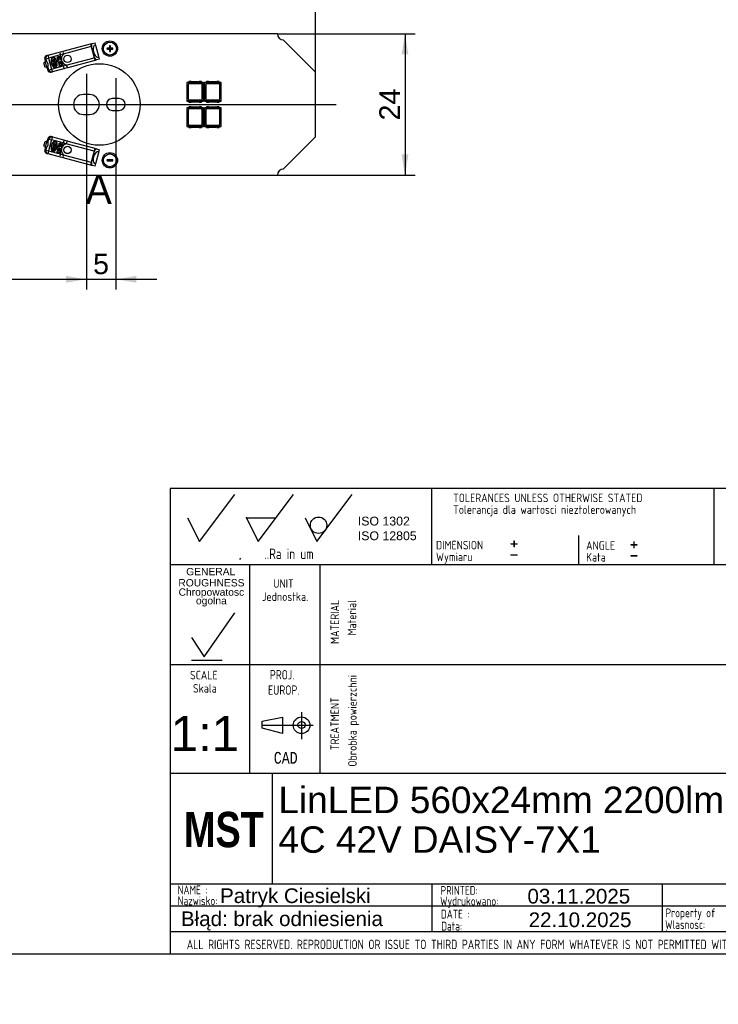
# Model space of a CAD drawing. Header units: millimetres. Extents: x 7 to 819, y 6 to 587.
# Tile 14 of 17: x 612 to 730, y 6 to 174. Entities that reach past the tile are written whole.
import ezdxf
from ezdxf.entities.mleader import LeaderData, LeaderLine
from ezdxf.enums import TextEntityAlignment as Align
from ezdxf.lldxf.tags import DXFTag
from ezdxf.math import Vec2, Vec3

# ---------------------------------------------------------------- set-up
doc = ezdxf.new("R2010")
doc.units = ezdxf.units.MM
for name, color, linetype in [('10', 7, 'Continuous'), ('Default', 7, 'Continuous'), ('LINLED_560X24MM_', 7, 'Continuous')]:
    doc.layers.add(name, color=color, linetype=linetype)
doc.styles.add('SEACAD_Arial', font='arial.ttf')
doc.styles.add('SEACAD_Lucida_Console', font='lucon.TTF', dxfattribs={"width": 0.8})
doc.styles.add('SEACAD_Solid_Edge_ANSI', font='seans.ttf')
tags = doc.linetypes.add('CENTER2', pattern=[28.575, 19.05, -3.175, 3.175, -3.175]).pattern_tags.tags
tags[10:11] = [DXFTag(74, 4), DXFTag(75, 0), DXFTag(340, '0'), DXFTag(46, 0.0), DXFTag(50, 0.0), DXFTag(44, 0.0), DXFTag(45, 0.0)]
tags[8:9] = [DXFTag(74, 4), DXFTag(75, 0), DXFTag(340, '0'), DXFTag(46, 0.0), DXFTag(50, 0.0), DXFTag(44, 0.0), DXFTag(45, 0.0)]
tags[6:7] = [DXFTag(74, 4), DXFTag(75, 0), DXFTag(340, '0'), DXFTag(46, 0.0), DXFTag(50, 0.0), DXFTag(44, 0.0), DXFTag(45, 0.0)]
tags[4:5] = [DXFTag(74, 4), DXFTag(75, 0), DXFTag(340, '0'), DXFTag(46, 0.0), DXFTag(50, 0.0), DXFTag(44, 0.0), DXFTag(45, 0.0)]
doc.dimstyles.new('ISO', dxfattribs={"dimtxt": 3.5, "dimasz": 3.5, "dimexe": 1.75, "dimexo": 0, "dimgap": 0.875, "dimtad": 1, "dimtxsty": 'SEACAD_Arial', "dimblk1": '_SE_FILLED', "dimblk2": '_SE_FILLED', "dimsah": 1, "dimcen": 1.75, "dimadec": 0, "dimazin": 0, "dimtfac": 0.5, "dimtdec": 3, "dimtmove": 0, "dimatfit": 3, "dimfxl": 1, "dimarcsym": 0})

# ---------------------------------------------------------------- blocks, each defined once
blk = doc.blocks.new('SEANNOT_GROUP2')
at = {"layer": 'Default', "color": 7, "linetype": 'CENTER2'}
blk.add_line((100.35, 159.13), (665.35, 159.13), dxfattribs=at)
blk = doc.blocks.new('SEANNOT_GROUP10')
at = {"layer": 'Default', "color": 7, "linetype": 'CENTER2'}
blk.add_line((622.85, 164.33), (622.85, 153.93), dxfattribs=at)
blk = doc.blocks.new('SEANNOT_GROUP11')
at = {"layer": 'Default', "color": 7, "linetype": 'CENTER2'}
blk.add_line((627.85, 163.63), (627.85, 154.63), dxfattribs=at)
blk = doc.blocks.new('SE1')
at = {"layer": 'LINLED_560X24MM_', "color": 7, "linetype": 'Continuous'}
for p, q in [((655.35, 171.13), (110.35, 171.13)), ((618.91, 168.22), (623.53, 169.45)), ((623.53, 169.45), (623.66, 168.97)), ((623.54, 169.42), (623.81, 169.5)), ((623.81, 169.5), (624.33, 169.64)), ((624.45, 169.18), (624.33, 169.64)), ((624.96, 167.3), (624.45, 169.18)), ((661.85, 164.63), (656.35, 170.13)), ((616.11, 167.46), (616.32, 167.52)), ((616.32, 167.52), (618.42, 168.08)), ((618.4, 167.56), (616.41, 167.03)), ((618.91, 167.7), (618.4, 167.56)), ((618.61, 166.77), (618.4, 167.56)), ((618.42, 168.08), (618.91, 168.22)), ((623.66, 168.97), (618.91, 167.7)), ((618.93, 167.63), (618.91, 167.7)), ((623.66, 168.97), (623.72, 168.99)), ((623.66, 168.97), (624.17, 167.09)), ((624.23, 167.1), (623.72, 168.99)), ((626.45, 168.53), (626.45, 168.73)), ((626.75, 168.73), (626.45, 168.73)), ((626.45, 168.53), (626.75, 168.53)), ((626.75, 169.03), (626.75, 168.73)), ((626.75, 168.73), (626.85, 168.63)), ((626.75, 168.53), (626.85, 168.63)), ((626.75, 168.53), (626.75, 168.23)), ((626.75, 168.23), (626.95, 168.23)), ((626.95, 168.73), (626.85, 168.63)), ((626.95, 168.53), (626.85, 168.63)), ((626.95, 168.73), (626.95, 169.03)), ((627.25, 168.73), (626.95, 168.73)), ((626.95, 168.53), (627.25, 168.53)), ((626.95, 168.23), (626.95, 168.53)), ((627.25, 168.53), (627.25, 168.73)), ((615.91, 166.3), (615.61, 166.22)), ((615.82, 165.44), (615.61, 166.22)), ((615.97, 166.91), (615.76, 166.85)), ((615.76, 166.85), (615.84, 166.54)), ((615.86, 166.49), (615.84, 166.54)), ((616.02, 166.53), (615.84, 166.54)), ((616.02, 166.53), (615.86, 166.49)), ((616.17, 165.33), (615.86, 166.49)), ((615.97, 166.91), (616.41, 167.03)), ((616.1, 166.44), (615.97, 166.91)), ((616.41, 167.03), (616.91, 165.14)), ((617.01, 166.72), (617.46, 166.84)), ((617.06, 166.53), (617.01, 166.72)), ((617.1, 166.67), (617.22, 166.7)), ((617.13, 166.55), (617.1, 166.67)), ((617.2, 166.36), (617.24, 166.31)), ((617.2, 166.02), (617.64, 166.14)), ((617.25, 165.84), (617.2, 166.02)), ((617.22, 166.7), (617.25, 166.58)), ((617.27, 166.21), (617.54, 166.28)), ((617.28, 165.98), (617.41, 166.01)), ((617.31, 165.86), (617.28, 165.98)), ((617.29, 166.72), (617.41, 166.75)), ((617.32, 166.6), (617.29, 166.72)), ((617.62, 166.24), (617.29, 166.15)), ((617.41, 166.75), (617.44, 166.63)), ((617.41, 166.01), (617.44, 165.89)), ((617.46, 166.84), (617.51, 166.65)), ((617.47, 166.03), (617.6, 166.06)), ((617.5, 165.91), (617.47, 166.03)), ((617.5, 166.41), (617.57, 166.43)), ((617.54, 166.28), (617.5, 166.41)), ((617.57, 166.43), (617.62, 166.24)), ((617.6, 166.06), (617.63, 165.94)), ((617.64, 166.14), (617.69, 165.96)), ((617.95, 167.07), (617.82, 167.04)), ((617.82, 167.04), (617.83, 167)), ((617.83, 167), (617.96, 167.03)), ((617.94, 167.26), (617.91, 167.24)), ((617.91, 167.24), (617.95, 167.07)), ((618.38, 167.24), (617.94, 167.26)), ((618, 167.09), (617.96, 167.21)), ((617.96, 167.21), (618.39, 167.2)), ((617.96, 167.03), (617.99, 166.94)), ((618.02, 166.54), (617.96, 166.52)), ((617.96, 166.52), (617.97, 166.46)), ((617.97, 166.46), (618.04, 166.48)), ((617.99, 166.94), (618.03, 166.96)), ((618.12, 167.12), (618, 167.09)), ((618.01, 167.04), (618.13, 167.08)), ((618.03, 166.96), (618.01, 167.04)), ((618.04, 166.48), (618.02, 166.54)), ((618.52, 166.42), (618.02, 166.29)), ((618.02, 166.29), (618.03, 166.25)), ((618.03, 166.25), (618.61, 166.4)), ((618.23, 166.04), (618.1, 166)), ((618.1, 166), (618.11, 165.96)), ((618.11, 165.96), (618.24, 165.99)), ((618.13, 167.08), (618.12, 167.12)), ((618.22, 166.22), (618.18, 166.21)), ((618.18, 166.21), (618.23, 166.04)), ((618.68, 165.84), (618.18, 165.71)), ((618.19, 165.67), (618.76, 165.82)), ((618.66, 166.21), (618.22, 166.22)), ((618.27, 166.05), (618.24, 166.18)), ((618.24, 166.18), (618.67, 166.16)), ((618.24, 165.99), (618.26, 165.91)), ((618.26, 165.91), (618.31, 165.92)), ((618.4, 166.08), (618.27, 166.05)), ((618.29, 166.01), (618.41, 166.04)), ((618.31, 165.92), (618.29, 166.01)), ((618.39, 167.2), (618.38, 167.24)), ((618.6, 166.44), (618.4, 166.52)), ((618.4, 166.52), (618.41, 166.47)), ((618.41, 166.04), (618.4, 166.08)), ((618.41, 166.47), (618.52, 166.42)), ((618.45, 166.81), (618.5, 166.82)), ((618.75, 165.86), (618.55, 165.94)), ((618.55, 165.94), (618.57, 165.89)), ((618.57, 165.89), (618.68, 165.84)), ((618.61, 166.4), (618.6, 166.44)), ((618.67, 166.16), (618.66, 166.21)), ((618.9, 165.68), (618.69, 166.47)), ((618.76, 165.82), (618.75, 165.86)), ((619.42, 165.81), (619.4, 165.88)), ((619.42, 165.81), (624.17, 167.09)), ((624.3, 166.6), (619.68, 165.37)), ((624.17, 167.09), (624.23, 167.1)), ((624.17, 167.09), (624.3, 166.6)), ((624.29, 166.63), (624.56, 166.71)), ((625.08, 166.84), (624.56, 166.71)), ((625.08, 166.84), (624.96, 167.3)), ((616.12, 165.52), (615.82, 165.44)), ((616.33, 165.37), (616.17, 165.33)), ((616.18, 165.28), (616.17, 165.33)), ((616.18, 165.28), (616.33, 165.37)), ((616.18, 165.28), (616.26, 164.97)), ((616.26, 164.97), (616.48, 165.03)), ((616.48, 165.03), (616.35, 165.5)), ((616.48, 165.03), (616.91, 165.14)), ((617.08, 164.67), (616.88, 164.61)), ((616.91, 165.14), (618.9, 165.68)), ((619.18, 165.23), (617.08, 164.67)), ((618.18, 165.71), (618.19, 165.67)), ((618.9, 165.68), (619.42, 165.81)), ((619.68, 165.37), (619.18, 165.23)), ((661.85, 153.63), (661.85, 164.63)), ((640.26, 162.88), (639.95, 162.88)), ((639.95, 162.88), (639.99, 162.85)), ((639.95, 162.88), (639.95, 159.68)), ((639.99, 162.85), (642.4, 162.85)), ((639.99, 159.72), (639.99, 162.85)), ((640.68, 163.03), (640.26, 163.03)), ((640.26, 163.03), (640.26, 162.87)), ((642.44, 162.87), (640.26, 162.87)), ((642.33, 162.66), (640.38, 162.66)), ((641.89, 162.98), (640.81, 162.98)), ((642.44, 163.03), (642.03, 163.03)), ((642.4, 162.85), (642.45, 162.86)), ((642.4, 162.85), (642.72, 162.54)), ((642.44, 162.87), (642.44, 163.03)), ((642.75, 162.88), (642.44, 162.88)), ((642.73, 162.86), (642.45, 162.86)), ((642.45, 162.86), (642.73, 162.58)), ((642.73, 162.58), (642.72, 162.54)), ((642.72, 162.54), (642.72, 159.72)), ((642.73, 162.86), (642.75, 162.88)), ((642.73, 162.58), (642.73, 162.86)), ((642.75, 159.68), (642.75, 162.88)), ((643.26, 162.88), (642.95, 162.88)), ((642.95, 162.88), (642.99, 162.85)), ((642.95, 162.88), (642.95, 159.68)), ((642.99, 162.85), (645.4, 162.85)), ((642.99, 159.72), (642.99, 162.85)), ((643.68, 163.03), (643.26, 163.03)), ((643.26, 163.03), (643.26, 162.87)), ((645.44, 162.87), (643.26, 162.87)), ((645.33, 162.66), (643.38, 162.66)), ((644.89, 162.98), (643.81, 162.98)), ((645.44, 163.03), (645.03, 163.03)), ((645.4, 162.85), (645.45, 162.86)), ((645.4, 162.85), (645.72, 162.54)), ((645.44, 162.87), (645.44, 163.03)), ((645.75, 162.88), (645.44, 162.88)), ((645.73, 162.86), (645.45, 162.86)), ((645.45, 162.86), (645.73, 162.58)), ((645.73, 162.58), (645.72, 162.54)), ((645.72, 162.54), (645.72, 159.72)), ((645.73, 162.86), (645.75, 162.88)), ((645.73, 162.58), (645.73, 162.86)), ((645.75, 159.68), (645.75, 162.88)), ((623.35, 160.83), (622.35, 160.83)), ((640.18, 162.46), (640.18, 160.11)), ((642.53, 160.11), (642.53, 162.46)), ((643.18, 162.46), (643.18, 160.11)), ((645.53, 160.11), (645.53, 162.46)), ((628.45, 160.13), (627.25, 160.13)), ((639.99, 159.72), (639.95, 159.68)), ((639.95, 159.68), (640.26, 159.68)), ((642.72, 159.72), (639.99, 159.72)), ((640.26, 159.53), (640.26, 159.7)), ((640.26, 159.7), (642.44, 159.7)), ((640.26, 159.53), (640.68, 159.53)), ((640.38, 159.91), (642.33, 159.91)), ((640.81, 159.58), (641.89, 159.58)), ((642.03, 159.53), (642.44, 159.53)), ((642.44, 159.7), (642.44, 159.53)), ((642.44, 159.68), (642.75, 159.68)), ((642.72, 159.72), (642.75, 159.68)), ((642.99, 159.72), (642.95, 159.68)), ((642.95, 159.68), (643.26, 159.68)), ((645.72, 159.72), (642.99, 159.72)), ((643.26, 159.53), (643.26, 159.7)), ((643.26, 159.7), (645.44, 159.7)), ((643.26, 159.53), (643.68, 159.53)), ((643.38, 159.91), (645.33, 159.91)), ((643.81, 159.58), (644.89, 159.58)), ((645.03, 159.53), (645.44, 159.53)), ((645.44, 159.7), (645.44, 159.53)), ((645.44, 159.68), (645.75, 159.68)), ((645.72, 159.72), (645.75, 159.68)), ((627.25, 158.13), (628.45, 158.13)), ((640.26, 158.58), (639.95, 158.58)), ((639.95, 158.58), (639.99, 158.55)), ((639.95, 158.58), (639.95, 155.38)), ((639.99, 158.55), (642.4, 158.55)), ((639.99, 155.42), (639.99, 158.55)), ((640.18, 158.16), (640.18, 155.81)), ((640.68, 158.73), (640.26, 158.73)), ((640.26, 158.73), (640.26, 158.57)), ((642.44, 158.57), (640.26, 158.57)), ((642.33, 158.36), (640.38, 158.36)), ((641.89, 158.68), (640.81, 158.68)), ((642.44, 158.73), (642.03, 158.73)), ((642.4, 158.55), (642.45, 158.56)), ((642.4, 158.55), (642.72, 158.24)), ((642.44, 158.57), (642.44, 158.73)), ((642.75, 158.58), (642.44, 158.58)), ((642.73, 158.56), (642.45, 158.56)), ((642.45, 158.56), (642.73, 158.28)), ((642.53, 155.81), (642.53, 158.16)), ((642.73, 158.28), (642.72, 158.24)), ((642.72, 158.24), (642.72, 155.42)), ((642.73, 158.56), (642.75, 158.58)), ((642.73, 158.28), (642.73, 158.56)), ((642.75, 155.38), (642.75, 158.58)), ((643.26, 158.58), (642.95, 158.58)), ((642.95, 158.58), (642.99, 158.55)), ((642.95, 158.58), (642.95, 155.38)), ((642.99, 158.55), (645.4, 158.55)), ((642.99, 155.42), (642.99, 158.55)), ((643.18, 158.16), (643.18, 155.81)), ((643.68, 158.73), (643.26, 158.73)), ((643.26, 158.73), (643.26, 158.57)), ((645.44, 158.57), (643.26, 158.57)), ((645.33, 158.36), (643.38, 158.36)), ((644.89, 158.68), (643.81, 158.68)), ((645.44, 158.73), (645.03, 158.73)), ((645.4, 158.55), (645.45, 158.56)), ((645.4, 158.55), (645.72, 158.24)), ((645.44, 158.57), (645.44, 158.73)), ((645.75, 158.58), (645.44, 158.58)), ((645.73, 158.56), (645.45, 158.56)), ((645.45, 158.56), (645.73, 158.28)), ((645.53, 155.81), (645.53, 158.16)), ((645.73, 158.28), (645.72, 158.24)), ((645.72, 158.24), (645.72, 155.42)), ((645.73, 158.56), (645.75, 158.58)), ((645.73, 158.28), (645.73, 158.56)), ((645.75, 155.38), (645.75, 158.58)), ((622.35, 157.43), (623.35, 157.43)), ((639.99, 155.42), (639.95, 155.38)), ((639.95, 155.38), (640.26, 155.38)), ((642.72, 155.42), (639.99, 155.42)), ((640.26, 155.23), (640.26, 155.4)), ((640.26, 155.4), (642.44, 155.4)), ((640.26, 155.23), (640.68, 155.23)), ((640.38, 155.61), (642.33, 155.61)), ((640.81, 155.28), (641.89, 155.28)), ((642.03, 155.23), (642.44, 155.23)), ((642.44, 155.4), (642.44, 155.23)), ((642.44, 155.38), (642.75, 155.38)), ((642.72, 155.42), (642.75, 155.38)), ((642.99, 155.42), (642.95, 155.38)), ((642.95, 155.38), (643.26, 155.38)), ((645.72, 155.42), (642.99, 155.42)), ((643.26, 155.23), (643.26, 155.4)), ((643.26, 155.4), (645.44, 155.4)), ((643.26, 155.23), (643.68, 155.23)), ((643.38, 155.61), (645.33, 155.61)), ((643.81, 155.28), (644.89, 155.28)), ((645.03, 155.23), (645.44, 155.23)), ((645.44, 155.4), (645.44, 155.23)), ((645.44, 155.38), (645.75, 155.38)), ((645.72, 155.42), (645.75, 155.38)), ((615.61, 152.05), (615.82, 152.83)), ((616.12, 152.75), (615.82, 152.83)), ((615.86, 151.78), (616.17, 152.94)), ((616.17, 152.94), (616.18, 152.99)), ((616.33, 152.9), (616.17, 152.94)), ((616.26, 153.3), (616.18, 152.99)), ((616.33, 152.9), (616.18, 152.99)), ((616.48, 153.24), (616.26, 153.3)), ((616.35, 152.77), (616.48, 153.24)), ((616.91, 153.13), (616.41, 151.24)), ((616.48, 153.24), (616.91, 153.13)), ((616.88, 153.65), (617.08, 153.6)), ((618.9, 152.59), (616.91, 153.13)), ((617.08, 153.6), (619.18, 153.04)), ((617.23, 152.37), (617.28, 152.56)), ((617.28, 152.56), (617.73, 152.44)), ((617.3, 152.35), (617.33, 152.48)), ((617.33, 152.48), (617.46, 152.44)), ((617.46, 152.44), (617.42, 152.32)), ((617.49, 152.3), (617.52, 152.42)), ((617.52, 152.42), (617.64, 152.39)), ((617.73, 152.44), (617.68, 152.25)), ((618.14, 152.43), (618.13, 152.39)), ((618.27, 152.4), (618.14, 152.43)), ((618.32, 152.57), (618.27, 152.4)), ((618.36, 152.56), (618.32, 152.57)), ((618.32, 152.39), (618.35, 152.51)), ((618.35, 152.51), (618.72, 152.29)), ((618.73, 152.33), (618.36, 152.56)), ((618.69, 151.8), (618.9, 152.59)), ((619.42, 152.46), (618.9, 152.59)), ((619.18, 153.04), (619.68, 152.9)), ((619.4, 152.39), (619.42, 152.46)), ((624.17, 151.18), (619.42, 152.46)), ((619.68, 152.9), (624.3, 151.67)), ((656.35, 148.13), (661.85, 153.63)), ((615.91, 151.97), (615.61, 152.05)), ((615.84, 151.73), (615.76, 151.42)), ((615.76, 151.42), (615.97, 151.36)), ((615.84, 151.73), (615.86, 151.78)), ((615.84, 151.73), (616.02, 151.74)), ((616.02, 151.74), (615.86, 151.78)), ((615.97, 151.36), (616.1, 151.83)), ((615.97, 151.36), (616.41, 151.24)), ((616.32, 150.75), (616.11, 150.81)), ((618.42, 150.19), (616.32, 150.75)), ((616.41, 151.24), (618.4, 150.71)), ((617.05, 151.68), (617.1, 151.87)), ((617.1, 151.87), (617.54, 151.75)), ((617.11, 151.66), (617.14, 151.78)), ((617.14, 151.78), (617.27, 151.75)), ((617.57, 151.84), (617.23, 151.93)), ((617.27, 151.75), (617.24, 151.63)), ((617.25, 151.99), (617.52, 151.92)), ((617.27, 152.16), (617.27, 152.09)), ((617.3, 151.61), (617.33, 151.73)), ((617.33, 151.73), (617.46, 151.7)), ((617.46, 151.7), (617.43, 151.58)), ((617.54, 151.75), (617.49, 151.56)), ((617.52, 151.92), (617.55, 152.05)), ((617.55, 152.05), (617.62, 152.03)), ((617.62, 152.03), (617.57, 151.84)), ((617.64, 152.39), (617.61, 152.27)), ((617.78, 151.1), (617.77, 151.06)), ((617.77, 151.06), (618.35, 150.91)), ((618.29, 150.97), (617.78, 151.1)), ((617.86, 151.39), (617.85, 151.35)), ((617.85, 151.35), (617.98, 151.32)), ((618, 151.36), (617.86, 151.39)), ((617.94, 151.68), (617.93, 151.64)), ((617.93, 151.64), (618.51, 151.49)), ((618.44, 151.55), (617.94, 151.68)), ((617.98, 151.32), (617.96, 151.23)), ((617.96, 151.23), (618, 151.22)), ((618, 151.92), (617.99, 151.86)), ((617.99, 151.86), (618.05, 151.84)), ((618.07, 151.9), (618, 151.92)), ((618.04, 151.53), (618, 151.36)), ((618, 151.22), (618.03, 151.31)), ((618.03, 151.31), (618.15, 151.27)), ((618.08, 151.52), (618.04, 151.53)), ((618.04, 151.35), (618.07, 151.48)), ((618.16, 151.31), (618.04, 151.35)), ((618.05, 151.84), (618.07, 151.9)), ((618.07, 151.48), (618.44, 151.25)), ((618.45, 151.29), (618.08, 151.52)), ((618.13, 152.39), (618.26, 152.36)), ((618.15, 151.27), (618.16, 151.31)), ((618.23, 151.12), (618.21, 151.06)), ((618.21, 151.06), (618.29, 150.97)), ((618.36, 150.94), (618.23, 151.12)), ((618.26, 152.36), (618.24, 152.27)), ((618.24, 152.27), (618.28, 152.26)), ((618.28, 152.26), (618.31, 152.34)), ((618.31, 152.34), (618.43, 152.31)), ((618.44, 152.35), (618.32, 152.39)), ((618.35, 150.91), (618.36, 150.94)), ((618.38, 151.7), (618.37, 151.65)), ((618.37, 151.65), (618.44, 151.55)), ((618.52, 151.53), (618.38, 151.7)), ((618.4, 150.71), (618.61, 151.5)), ((618.43, 152.31), (618.44, 152.35)), ((618.44, 151.25), (618.45, 151.29)), ((618.51, 151.49), (618.52, 151.53)), ((618.58, 151.92), (618.62, 151.9)), ((618.72, 152.29), (618.73, 152.33)), ((624.17, 151.18), (623.66, 149.3)), ((623.72, 149.28), (624.23, 151.17)), ((624.3, 151.67), (624.17, 151.18)), ((624.17, 151.18), (624.23, 151.17)), ((624.29, 151.64), (624.56, 151.56)), ((624.45, 149.09), (624.96, 150.97)), ((624.56, 151.56), (625.08, 151.43)), ((624.96, 150.97), (625.08, 151.43)), ((618.4, 150.71), (618.91, 150.57)), ((618.91, 150.05), (618.42, 150.19)), ((618.91, 150.57), (618.93, 150.64)), ((618.91, 150.57), (623.66, 149.3)), ((623.53, 148.82), (618.91, 150.05)), ((623.66, 149.3), (623.53, 148.82)), ((623.66, 149.3), (623.72, 149.28)), ((624.33, 148.63), (624.45, 149.09)), ((626.45, 149.53), (626.45, 149.73)), ((627.25, 149.73), (626.45, 149.73)), ((626.45, 149.53), (627.25, 149.53)), ((627.25, 149.53), (627.25, 149.73)), ((623.54, 148.85), (623.81, 148.77)), ((624.33, 148.63), (623.81, 148.77)), ((110.35, 147.13), (655.35, 147.13))]:
    blk.add_line(p, q, dxfattribs=at)
for centre, radius in [((626.85, 168.63), 1.3), ((626.85, 168.63), 1.1), ((619.63, 166.88), 0.625), ((619.63, 151.39), 0.625), ((626.85, 149.63), 1.3), ((626.85, 149.63), 1.1)]:
    blk.add_circle(centre, radius, dxfattribs=at)
for centre, radius, start, end in [((656.35, 171.13), 1, 180, 270), ((619.63, 166.88), 1.03, 133.1331, 256.8669), ((626.45, 168.63), 0.1, 90, 270), ((626.85, 169.03), 0.1, 0, 180), ((626.85, 168.23), 0.1, 180, 0), ((627.25, 168.63), 0.1, 270, 90), ((616.24, 166.98), 0.5, 105, 195), ((617.19, 166.56), 0.131, 195, 333.2623), ((617.19, 166.56), 0.0649, 195, 15), ((617.26, 166.26), 0.116, 118.6311, 285), ((617.26, 166.26), 0.0495, 108.832, 285), ((617.38, 165.87), 0.131, 195, 333.2623), ((617.38, 166.61), 0.131, 236.7377, 15), ((617.38, 165.87), 0.0649, 195, 15), ((617.38, 166.61), 0.0647, 195, 15), ((617.57, 165.92), 0.131, 236.7377, 15), ((617.57, 165.92), 0.0647, 195, 15), ((618.26, 166.68), 0.229, 33.8295, 107.2926), ((616.75, 165.1), 0.5, 195, 285), ((640.38, 162.46), 0.2, 90, 180), ((640.81, 163.18), 0.2, 228.5904, 270), ((641.89, 163.18), 0.2, 270, 311.4096), ((642.33, 162.46), 0.2, 0, 90), ((643.38, 162.46), 0.2, 90, 180), ((643.81, 163.18), 0.2, 228.5904, 270), ((644.89, 163.18), 0.2, 270, 311.4096), ((645.33, 162.46), 0.2, 0, 90), ((622.35, 159.13), 1.7, 90, 270), ((623.35, 159.13), 1.7, 270, 90), ((627.25, 159.13), 1, 90, 270), ((628.45, 159.13), 1, 270, 90), ((640.38, 160.11), 0.2, 180, 270), ((640.81, 159.38), 0.2, 90, 131.4096), ((641.89, 159.38), 0.2, 48.5904, 90), ((642.33, 160.11), 0.2, 270, 0), ((643.38, 160.11), 0.2, 180, 270), ((643.81, 159.38), 0.2, 90, 131.4096), ((644.89, 159.38), 0.2, 48.5904, 90), ((645.33, 160.11), 0.2, 270, 0), ((640.38, 158.16), 0.2, 90, 180), ((640.81, 158.88), 0.2, 228.5904, 270), ((641.89, 158.88), 0.2, 270, 311.4096), ((642.33, 158.16), 0.2, 0, 90), ((643.38, 158.16), 0.2, 90, 180), ((643.81, 158.88), 0.2, 228.5904, 270), ((644.89, 158.88), 0.2, 270, 311.4096), ((645.33, 158.16), 0.2, 0, 90), ((640.38, 155.81), 0.2, 180, 270), ((642.33, 155.81), 0.2, 270, 0), ((643.38, 155.81), 0.2, 180, 270), ((645.33, 155.81), 0.2, 270, 0), ((640.81, 155.08), 0.2, 90, 131.4096), ((641.89, 155.08), 0.2, 48.5904, 90), ((643.81, 155.08), 0.2, 90, 131.4096), ((644.89, 155.08), 0.2, 48.5904, 90), ((616.75, 153.17), 0.5, 75, 165), ((616.24, 151.29), 0.5, 165, 255), ((617.17, 151.64), 0.131, 165, 303.2623), ((617.17, 151.64), 0.0649, 165, 345), ((617.26, 152.04), 0.116, 88.6311, 255), ((617.26, 152.04), 0.0495, 78.832, 255), ((617.36, 152.34), 0.131, 165, 303.2623), ((617.36, 151.59), 0.131, 206.7377, 345), ((617.36, 152.34), 0.0649, 165, 345), ((617.36, 151.59), 0.0647, 165, 345), ((617.55, 152.29), 0.131, 206.7377, 345), ((617.55, 152.29), 0.0647, 165, 345), ((618.35, 151.9), 0.229, 3.8295, 77.2926), ((619.63, 151.39), 1.03, 103.1331, 226.8669), ((626.45, 149.63), 0.1, 90, 270), ((627.25, 149.63), 0.1, 270, 90), ((656.35, 147.13), 1, 90, 180)]:
    blk.add_arc(centre, radius, start, end, dxfattribs=at)
for centre, major_axis, ratio, start_param, end_param in [((623.94, 169.04), (-0.122, 0.454), 0.466308, 0, 1.570796), ((624.53, 168.19), (-0.27, 1.01), 0.466308, -0.390826, 3.532419), ((616.45, 167.04), (-0.129, 0.483), 0.984808, 0, 1.570797), ((616.45, 167.04), (-0.129, 0.483), 0.087154, 0, 1.570796), ((618.55, 167.6), (0.129, -0.483), 0.308007, 3.141593, 4.712389), ((619.04, 167.73), (0.129, -0.483), 0.267949, 3.141593, 4.712389), ((616.17, 165.95), (-0.155, 0.58), 0.176327, 5.661256, 6.230825), ((624.44, 167.16), (-0.122, 0.454), 0.466308, 1.570796, 3.141593), ((616.17, 165.95), (0.155, -0.58), 0.176327, 0.05236, 0.621929), ((616.95, 165.15), (-0.129, 0.483), 0.984808, 1.570791, 3.141587), ((616.95, 165.15), (0.129, -0.483), 0.087162, 4.71239, 6.283185), ((619.05, 165.72), (0.129, -0.483), 0.308007, 4.712389, 6.283185), ((619.55, 165.85), (-0.129, 0.483), 0.267949, 1.570796, 3.141593), ((616.17, 152.32), (0.155, 0.58), 0.176327, 5.661256, 6.230825), ((616.95, 153.12), (0.129, 0.483), 0.984808, 0, 1.570797), ((616.95, 153.12), (0.129, 0.483), 0.087154, 0, 1.570796), ((619.05, 152.55), (-0.129, -0.483), 0.308007, 3.141593, 4.712389), ((619.55, 152.42), (-0.129, -0.483), 0.267949, 3.141593, 4.712389), ((616.45, 151.23), (0.129, 0.483), 0.984808, 1.570791, 3.141587), ((616.17, 152.32), (-0.155, -0.58), 0.176327, 0.05236, 0.621929), ((616.45, 151.23), (-0.129, -0.483), 0.087162, 4.71239, 6.283185), ((624.53, 150.08), (0.27, 1.01), 0.466308, -0.390826, 3.532419), ((624.44, 151.11), (0.122, 0.454), 0.466308, 0, 1.570796), ((618.55, 150.67), (-0.129, -0.483), 0.308007, 4.712389, 6.283185), ((619.04, 150.54), (0.129, 0.483), 0.267949, 1.570796, 3.141593), ((623.94, 149.23), (0.122, 0.454), 0.466308, 1.570796, 3.141593)]:
    blk.add_ellipse(centre, major_axis=major_axis, ratio=ratio, start_param=start_param, end_param=end_param, dxfattribs=at)
for points, degree, knots in [([(616.35, 165.5), (616.35, 165.51), (616.35, 165.53), (616.36, 165.57), (616.36, 165.64), (616.37, 165.74), (616.37, 165.86), (616.35, 166), (616.3, 166.13), (616.23, 166.24), (616.17, 166.34), (616.12, 166.4), (616.11, 166.43), (616.1, 166.44)], 3, [0, 0, 0, 0, 0.039938, 0.095575, 0.166971, 0.254145, 0.394292, 0.500173, 0.606004, 0.746164, 0.858762, 0.943353, 1, 1, 1, 1]), ([(617.14, 167.12), (616.93, 167.06), (616.85, 166.76), (616.79, 166.51), (616.88, 166.16), (616.96, 165.82), (617.16, 165.61), (617.37, 165.37), (617.59, 165.43)], 2, [0, 0, 0, 0.250029, 0.250029, 0.500058, 0.500058, 0.750087, 0.750087, 1, 1, 1]), ([(617.57, 165.49), (617.37, 165.44), (617.15, 165.71), (617.01, 165.9), (616.94, 166.17), (616.87, 166.43), (616.9, 166.66), (616.95, 167), (617.15, 167.05)], 2, [0, 0, 0, 0.250028, 0.250028, 0.500055, 0.500055, 0.750083, 0.750083, 1, 1, 1]), ([(617.59, 165.43), (617.79, 165.48), (617.87, 165.77), (617.94, 166.04), (617.85, 166.37), (617.75, 166.75), (617.55, 166.97), (617.34, 167.17), (617.14, 167.12)], 2, [0, 0, 0, 0.250031, 0.250031, 0.500062, 0.500062, 0.750093, 0.750093, 1, 1, 1]), ([(617.15, 167.05), (617.37, 167.11), (617.57, 166.83), (617.71, 166.65), (617.78, 166.38), (617.85, 166.13), (617.82, 165.89), (617.78, 165.55), (617.57, 165.49)], 2, [0, 0, 0, 0.250076, 0.250076, 0.500151, 0.500151, 0.750227, 0.750227, 1, 1, 1]), ([(618.5, 166.82), (618.48, 166.87), (618.4, 166.91), (618.33, 166.95), (618.26, 166.95), (618.18, 166.95), (618.04, 166.9), (617.87, 166.84), (617.9, 166.72), (617.94, 166.58), (618.1, 166.63)], 2, [0, 0, 0, 0.14288, 0.14288, 0.285761, 0.285761, 0.500081, 0.500081, 0.750121, 0.750121, 1, 1, 1]), ([(618.09, 166.67), (618.02, 166.65), (617.98, 166.68), (617.92, 166.72), (617.94, 166.78), (617.96, 166.82), (618.03, 166.85), (618.04, 166.86), (618.15, 166.89)], 2, [0, 0, 0, 0.25, 0.25, 0.5, 0.5, 0.75, 0.75, 1, 1, 1]), ([(618.15, 166.89), (618.18, 166.78), (618.17, 166.74), (618.16, 166.69), (618.09, 166.67)], 2, [0, 0, 0, 0.500007, 0.500007, 1, 1, 1]), ([(618.1, 166.63), (618.19, 166.65), (618.21, 166.72), (618.23, 166.77), (618.2, 166.9)], 2, [0, 0, 0, 0.5, 0.5, 1, 1, 1]), ([(616.1, 151.83), (616.1, 151.84), (616.12, 151.86), (616.14, 151.9), (616.18, 151.95), (616.23, 152.03), (616.3, 152.14), (616.35, 152.27), (616.37, 152.41), (616.37, 152.54), (616.36, 152.65), (616.35, 152.73), (616.35, 152.76), (616.35, 152.77)], 3, [0, 0, 0, 0, 0.039938, 0.095575, 0.166971, 0.254145, 0.394292, 0.500173, 0.606004, 0.746164, 0.858762, 0.943353, 1, 1, 1, 1]), ([(617.59, 152.84), (617.38, 152.9), (617.17, 152.67), (616.98, 152.49), (616.89, 152.14), (616.79, 151.81), (616.85, 151.53), (616.92, 151.21), (617.14, 151.15)], 2, [0, 0, 0, 0.250029, 0.250029, 0.500058, 0.500058, 0.750087, 0.750087, 1, 1, 1]), ([(617.15, 151.22), (616.95, 151.27), (616.9, 151.62), (616.87, 151.85), (616.94, 152.12), (617.02, 152.38), (617.16, 152.56), (617.37, 152.83), (617.57, 152.78)], 2, [0, 0, 0, 0.250028, 0.250028, 0.500055, 0.500055, 0.750083, 0.750083, 1, 1, 1]), ([(617.14, 151.15), (617.34, 151.1), (617.55, 151.31), (617.75, 151.5), (617.84, 151.84), (617.94, 152.22), (617.87, 152.51), (617.8, 152.79), (617.59, 152.84)], 2, [0, 0, 0, 0.250031, 0.250031, 0.500062, 0.500062, 0.750093, 0.750093, 1, 1, 1]), ([(617.57, 152.78), (617.78, 152.72), (617.83, 152.38), (617.85, 152.15), (617.78, 151.88), (617.72, 151.63), (617.57, 151.44), (617.36, 151.16), (617.15, 151.22)], 2, [0, 0, 0, 0.250076, 0.250076, 0.500151, 0.500151, 0.750227, 0.750227, 1, 1, 1]), ([(618.62, 151.9), (618.63, 151.96), (618.58, 152.04), (618.54, 152.1), (618.48, 152.13), (618.41, 152.17), (618.26, 152.2), (618.09, 152.24), (618.06, 152.12), (618.02, 151.98), (618.18, 151.93)], 2, [0, 0, 0, 0.14288, 0.14288, 0.285761, 0.285761, 0.500081, 0.500081, 0.750121, 0.750121, 1, 1, 1]), ([(618.19, 151.98), (618.12, 152), (618.1, 152.04), (618.07, 152.1), (618.12, 152.15), (618.15, 152.18), (618.23, 152.17), (618.24, 152.17), (618.35, 152.14)], 2, [0, 0, 0, 0.25, 0.25, 0.5, 0.5, 0.75, 0.75, 1, 1, 1]), ([(618.18, 151.93), (618.27, 151.91), (618.33, 151.96), (618.37, 152), (618.4, 152.12)], 2, [0, 0, 0, 0.5, 0.5, 1, 1, 1]), ([(618.35, 152.14), (618.33, 152.03), (618.3, 152), (618.26, 151.96), (618.19, 151.98)], 2, [0, 0, 0, 0.500007, 0.500007, 1, 1, 1])]:
    blk.add_open_spline(points, degree=degree, knots=knots, dxfattribs=at)
blk = doc.blocks.new('SE3')
at = {"color": 7, "linetype": 'Continuous', "style": 'SEACAD_Solid_Edge_ANSI'}
blk.add_text('A', height=5, dxfattribs=at).set_placement((622.72, 147.19), align=Align.TOP_LEFT)
blk = doc.blocks.new('SE2')
at = {"layer": 'Default', "color": 7, "linetype": 'CENTER2'}
blk.add_circle((625.05, 159.13), 6.94, dxfattribs=at)
at = {"layer": 'Default'}
blk.add_blockref('SE3', (0, 0), dxfattribs=at)
blk = doc.blocks.new('DMBLK377')
at = {"layer": 'Default', "linetype": 'Continuous'}
for points in [[(677.63, 167.63), (677.05, 171.13), (676.47, 167.63)], [(677.63, 150.63), (676.47, 150.63), (677.05, 147.13)]]:
    blk.add_hatch(color=7, dxfattribs=at).paths.add_polyline_path(points)
at = {"layer": 'Default', "color": 7, "linetype": 'Continuous'}
for p, q in [((655.35, 171.13), (678.8, 171.13)), ((677.05, 171.13), (677.05, 147.13)), ((655.35, 147.13), (678.8, 147.13))]:
    blk.add_line(p, q, dxfattribs=at)
at = {"layer": 'Default', "color": 7, "linetype": 'Continuous', "style": 'SEACAD_Arial'}
blk.add_text('24', height=3.5, rotation=90, dxfattribs=at).set_placement((672.68, 156.4), align=Align.TOP_LEFT)
blk = doc.blocks.new('_SE_FILLED')
at = {"color": 0}
blk.add_line((0, 0), (-1, 0), dxfattribs=at)
blk.add_solid([(0, 0), (-1, -0.1665), (-1, 0.1665), (0, 0)], dxfattribs=at)
blk = doc.blocks.new('DMBLK378')
at = {"layer": 'Default', "linetype": 'Continuous'}
for points in [[(107.35, 184.86), (103.85, 184.28), (107.35, 183.7)], [(658.35, 184.86), (658.35, 183.7), (661.85, 184.28)]]:
    blk.add_hatch(color=7, dxfattribs=at).paths.add_polyline_path(points)
at = {"layer": 'Default', "color": 7, "linetype": 'Continuous'}
for p, q in [((103.85, 164.63), (103.85, 186.03)), ((661.85, 164.63), (661.85, 186.03)), ((661.85, 184.28), (103.85, 184.28))]:
    blk.add_line(p, q, dxfattribs=at)
at = {"layer": 'Default', "color": 7, "linetype": 'Continuous', "style": 'SEACAD_Arial'}
blk.add_text('558', height=3.5, dxfattribs=at).set_placement((378.75, 188.66), align=Align.TOP_LEFT)
blk = doc.blocks.new('DMBLK392')
at = {"layer": 'Default', "linetype": 'Continuous'}
for points in [[(546.35, 128.81), (546.35, 129.97), (542.85, 129.39)], [(619.35, 128.81), (622.85, 129.39), (619.35, 129.97)]]:
    blk.add_hatch(color=7, dxfattribs=at).paths.add_polyline_path(points)
at = {"layer": 'Default', "color": 7, "linetype": 'Continuous'}
for p, q in [((542.85, 154.76), (542.85, 127.64)), ((622.85, 153.93), (622.85, 127.64)), ((542.85, 129.39), (622.85, 129.39))]:
    blk.add_line(p, q, dxfattribs=at)
at = {"layer": 'Default', "color": 7, "linetype": 'Continuous', "style": 'SEACAD_Arial'}
blk.add_text('80', height=3.5, dxfattribs=at).set_placement((580.11, 133.76), align=Align.TOP_LEFT)
blk = doc.blocks.new('DMBLK393')
at = {"layer": 'Default', "linetype": 'Continuous'}
for points in [[(619.35, 128.81), (622.85, 129.39), (619.35, 129.97)], [(631.35, 128.81), (631.35, 129.97), (627.85, 129.39)]]:
    blk.add_hatch(color=7, dxfattribs=at).paths.add_polyline_path(points)
at = {"layer": 'Default', "color": 7, "linetype": 'Continuous'}
for p, q in [((627.85, 154.63), (627.85, 127.64)), ((622.85, 153.93), (622.85, 127.64)), ((615.85, 129.39), (634.85, 129.39))]:
    blk.add_line(p, q, dxfattribs=at)
at = {"layer": 'Default', "color": 7, "linetype": 'Continuous', "style": 'SEACAD_Arial'}
blk.add_text('5', height=3.5, dxfattribs=at).set_placement((623.98, 133.76), align=Align.TOP_LEFT)
blk = doc.blocks.new('SEANNOT_GROUP25')
at = {"layer": 'Default', "color": 7, "linetype": 'Continuous', "style": 'SEACAD_Arial'}
for s, p in [('LinLED 560x24mm 2200lm', (655.51, 43.08)), ('4C 42V DAISY-7X1', (655.51, 36.33))]:
    blk.add_text(s, height=4.5, dxfattribs=at).set_placement(p, align=Align.TOP_LEFT)
blk = doc.blocks.new('SEANNOT_GROUP27')
at = {"layer": 'Default', "color": 7, "linetype": 'Continuous', "style": 'SEACAD_Arial'}
blk.add_text('Patryk Ciesielski', height=2.5, dxfattribs=at).set_placement((645.59, 25.78), align=Align.TOP_LEFT)
blk = doc.blocks.new('SEANNOT_GROUP29')
at = {"layer": 'Default', "color": 7, "linetype": 'Continuous', "style": 'SEACAD_Arial'}
blk.add_text('1:1', height=6, dxfattribs=at).set_placement((637.18, 55.12), align=Align.TOP_LEFT)
blk = doc.blocks.new('_Dot')
at = {"color": 0, "linetype": 'ByBlock', "lineweight": -2}
blk.add_line((-0.5, 0), (-1, 0), dxfattribs=at)
at = {"color": 0, "linetype": 'ByBlock', "const_width": 0.5}
blk.add_lwpolyline([(-0.25, 0, 1), (0.25, 0, 1)], format="xyb", close=True, dxfattribs=at)
blk = doc.blocks.new('SEANNOT_GROUP31')
at = {"layer": 'Default', "color": 7, "linetype": 'Continuous', "style": 'SEACAD_Arial'}
blk.add_text('03.11.2025', height=2.5, dxfattribs=at).set_placement((697.88, 25.7), align=Align.TOP_LEFT)
blk = doc.blocks.new('SEANNOT_GROUP32')
at = {"layer": 'Default', "color": 7, "linetype": 'Continuous', "style": 'SEACAD_Arial'}
blk.add_text('22.10.2025', height=2.5, dxfattribs=at).set_placement((698.09, 21.69), align=Align.TOP_LEFT)

msp = doc.modelspace()

# ---------------------------------------------------------------- linework, layer by layer
at = {"layer": '10', "color": 7, "linetype": 'Continuous'}
for p, q in [((642.075, 84.794), (648.075, 92.794)), ((652.075, 84.794), (658.075, 92.794)), ((662.075, 84.794), (668.075, 92.794)), ((681.575, 93.794), (681.575, 80.794)), ((729.575, 93.794), (729.575, 80.794)), ((640.075, 88.794), (642.075, 84.794)), ((650.075, 88.794), (655.075, 88.794)), ((650.075, 88.794), (652.075, 84.794)), ((660.075, 88.794), (662.075, 84.794)), ((706.575, 85.794), (706.575, 80.794)), ((819.075, 80.794), (637.075, 80.794)), ((648.949, 81.721), (649.125, 81.927)), ((650.575, 80.794), (650.575, 45.294)), ((650.575, 80.794), (650.575, 46.794)), ((662.575, 80.794), (662.575, 45.294)), ((642.877, 65.159), (648.076, 72.664)), ((640.735, 68.441), (642.877, 65.159)), ((819.075, 63.794), (637.075, 63.794)), ((640.735, 64.619), (645.934, 64.619)), ((659.45, 55.77), (659.45, 51.161)), ((659.45, 55.77), (659.45, 51.161)), ((652.721, 54.209), (656.206, 54.901)), ((652.721, 53.016), (652.721, 54.209)), ((656.206, 54.901), (656.206, 52.133)), ((656.206, 52.133), (652.721, 53.016)), ((744.7, 45.294), (637.075, 45.294)), ((744.575, 45.294), (637.075, 45.294)), ((654.527, 26.544), (654.527, 45.294)), ((637.075, 26.544), (819.2, 26.544)), ((681.603, 26.521), (681.603, 18.396)), ((720.78, 26.456), (720.78, 18.331)), ((637.075, 22.794), (793.7, 22.794)), ((637.075, 18.419), (819.075, 18.419))]:
    msp.add_line(p, q, dxfattribs=at)
at = {"layer": '10', "color": 7, "linetype": 'CENTER2'}
msp.add_line((652.721, 53.517), (661.436, 53.517), dxfattribs=at)
at = {"layer": '10', "color": 7, "linetype": 'Continuous'}
msp.add_lwpolyline([(819.075, 14.669), (819.075, 93.794), (637.075, 93.794), (637.075, 14.669), (819.075, 14.669)], dxfattribs=at)
for centre, radius in [((662.347, 87.549), 1.402), ((659.45, 53.517), 1.415), ((659.45, 53.576), 0.607)]:
    msp.add_circle(centre, radius, dxfattribs=at)
msp.add_point((650.075, 88.794), dxfattribs=at)
at = {"layer": 'Default', "color": 7, "linetype": 'Continuous'}
msp.add_line((6.708, 14.67), (819.1, 14.67), dxfattribs=at)

# ---------------------------------------------------------------- block references
at = {"layer": 'Default'}
for name in ['SE1', 'SE2', 'SEANNOT_GROUP10', 'SEANNOT_GROUP11', 'SEANNOT_GROUP2', 'SEANNOT_GROUP29', 'SEANNOT_GROUP25', 'SEANNOT_GROUP27', 'SEANNOT_GROUP31', 'SEANNOT_GROUP32']:
    msp.add_blockref(name, (0, 0), dxfattribs=at)

# ---------------------------------------------------------------- texts
at = {"layer": '10', "attachment_point": 1}
for s, insert, char_height, width, style in [('{\\fSolid Edge ANSI|b0||i0||c0|p34;\\C7;\\H1.45000002;\\W0.883;TOLERANCES UNLESS OTHERWISE STATED}', (685.231, 92.931), 1.45, 38.61414, 'SEACAD_Solid_Edge_ANSI'), ('{\\fSolid Edge ANSI|b0||i0||c0|p34;\\C7;\\H1.45000002;\\W0.883;Tolerancja dla wartosci nieztolerowanych}', (685.231, 90.931), 1.45, 36.02936, 'SEACAD_Solid_Edge_ANSI'), ('{\\fSolid Edge ANSI|b0||i0||c0|p34;\\C7;\\H1.45000002;\\W0.883;DIMENSION}', (682.324, 84.896), 1.45, 10.15001, 'SEACAD_Solid_Edge_ANSI'), ('{\\fSolid Edge ANSI|b0||i0||c0|p34;\\C7;\\H1.45000002;\\W0.883;ANGLE}', (707.852, 84.832), 1.45, 6.05218, 'SEACAD_Solid_Edge_ANSI'), ('{\\fSolid Edge ANSI|b0||i0||c0|p34;\\C7;\\H1.8;\\W0.8;..Ra in um}', (653.139, 83.594), 1.8, 8.92175, 'SEACAD_Solid_Edge_ANSI'), ('{\\fSolid Edge ANSI|b0||i0||c0|p34;\\C7;\\H1.45000002;\\W0.883;Wymiaru}', (682.324, 82.896), 1.45, 8.67569, 'SEACAD_Solid_Edge_ANSI'), ('{\\fSolid Edge ANSI|b0||i0||c0|p34;\\C7;\\H1.45000002;\\W0.883;Kata}', (707.852, 82.832), 1.45, 5.07501, 'SEACAD_Solid_Edge_ANSI'), ('{\\fSolid Edge ANSI|b0||i0||c0|p34;\\C7;\\H1.45000002;\\W0.883;UNIT}', (654.641, 78.367), 1.45, 4.16088, 'SEACAD_Solid_Edge_ANSI'), ('{\\fSolid Edge ANSI|b0||i0||c0|p34;\\C7;\\H1.45000002;\\W0.883;Jednostka.}', (652.738, 76.128), 1.45, 8.72628, 'SEACAD_Solid_Edge_ANSI'), ('{\\fSolid Edge ANSI|b0||i0||c0|p34;\\C7;\\H1.45000002;\\W0.883;SCALE}', (640.475, 62.782), 1.45, 5.86305, 'SEACAD_Solid_Edge_ANSI'), ('{\\fSolid Edge ANSI|b0||i0||c0|p34;\\C7;\\H1.60000002;\\W0.8;PROJ.}', (654.062, 62.918), 1.6, 5.11305, 'SEACAD_Solid_Edge_ANSI'), ('{\\fSolid Edge ANSI|b0||i0||c0|p34;\\C7;\\H1.45000002;\\W0.883;Skala}', (640.976, 60.528), 1.45, 5.77723, 'SEACAD_Solid_Edge_ANSI'), ('{\\fSolid Edge ANSI|b0||i0||c0|p34;\\C7;\\H1.60000002;\\W0.8;EUROP.}', (653.745, 60.311), 1.6, 6.64349, 'SEACAD_Solid_Edge_ANSI'), ('{\\fLucida Console|b0||i0||c0|p34;\\C7;\\H1.99999998;\\W0.8;CAD}', (654.724, 48.987), 2, 4.53334, 'SEACAD_Lucida_Console'), ('{\\fSolid Edge ANSI|b0||i0||c0|p34;\\C7;\\H1.5;\\W0.8;NAME :}', (638.376, 26.268), 1.5, 5.5761, 'SEACAD_Solid_Edge_ANSI'), ('{\\fSolid Edge ANSI|b0||i0||c0|p34;\\C7;\\H1.5;\\W0.8;PRINTED:}', (683.099, 26.18), 1.5, 8.9879, 'SEACAD_Solid_Edge_ANSI'), ('{\\fSolid Edge ANSI|b0||i0||c0|p34;\\C7;\\H1.5;\\W0.8;Nazwisko:}', (638.376, 24.421), 1.5, 7.67838, 'SEACAD_Solid_Edge_ANSI'), ('{\\fSolid Edge ANSI|b0||i0||c0|p34;\\C7;\\H1.5;\\W0.8;Wydrukowano:}', (683.011, 24.37), 1.5, 11.43865, 'SEACAD_Solid_Edge_ANSI'), ('{\\fSolid Edge ANSI|b0||i0||c0|p34;\\C7;\\H1.5;\\W0.8;DATE :}', (683.165, 22.152), 1.5, 5.2174, 'SEACAD_Solid_Edge_ANSI'), ('{\\fSolid Edge ANSI|b0||i0||c0|p34;\\C7;\\H1.5;\\W0.8;Property of :}', (721.38, 22.362), 1.5, 8.86958, 'SEACAD_Solid_Edge_ANSI'), ('{\\fSolid Edge ANSI|b0||i0||c0|p34;\\C7;\\H1.5;\\W0.8;Data:}', (683.208, 20.102), 1.5, 6.19566, 'SEACAD_Solid_Edge_ANSI'), ('{\\fSolid Edge ANSI|b0||i0||c0|p34;\\C7;\\H1.5;\\W0.8;Wlasnosc:}', (721.296, 20.377), 1.5, 10.89131, 'SEACAD_Solid_Edge_ANSI'), ('{\\fSolid Edge ANSI|b0||i0||c0|p34;\\C7;\\H1.60000002;\\W0.8;ALL RIGHTS RESERVED. REPRODUCTION OR ISSUE TO THIRD PARTIES IN ANY FORM WHATEVER IS NOT PERMITTED WITHOUT WRITTEN AUTHORITY FROM THE PROPRIETOR}', (639.922, 17.047), 1.6, 148.00001, 'SEACAD_Solid_Edge_ANSI')]:
    msp.add_mtext(s, dxfattribs=dict(at, insert=insert, char_height=char_height, width=width, style=style))
at = {"layer": '10', "char_height": 1.25, "attachment_point": 1}
for s, insert, width in [('{\\fArial|b0||i0||c0|p34;\\C7;\\H1.2499998;\\W1.;GENERAL}', (639.827, 80.287), 8.3424), ('{\\fArial|b0||i0||c0|p34;\\C7;\\H1.2499998;\\W1.;ROUGHNESS}', (638.492, 78.393), 11.22283)]:
    msp.add_mtext(s, dxfattribs=dict(at, insert=insert, width=width))
at = {"layer": '10', "insert": (644.111, 75.265), "char_height": 1.25, "width": 11.65265, "attachment_point": 5, "line_spacing_factor": 0.7}
msp.add_mtext('{\\fArial|b0||i0||c0|p34;\\C7;\\H1.24999998;\\W1.;Chropowatosc\\P}{\\fArial|b0||i0||c0|p34;\\C7;\\H1.24999998;\\W1.;ogolna}', dxfattribs=at)
at = {"layer": '10', "char_height": 1.45, "attachment_point": 1, "rotation": 89.99999, "style": 'SEACAD_Solid_Edge_ANSI'}
for s, insert, width in [('{\\fSolid Edge ANSI|b0||i0||c0|p34;\\C7;\\H1.45000002;\\W0.883;MATERIAL}', (664.376, 67.352), 8.92066), ('{\\fSolid Edge ANSI|b0||i0||c0|p34;\\C7;\\H1.45000002;\\W0.883;Material}', (667.296, 68.795), 7.15315), ('{\\fSolid Edge ANSI|b0||i0||c0|p34;\\C7;\\H1.45000002;\\W0.883;TREATMENT}', (664.376, 49.29), 10.87501), ('{\\fSolid Edge ANSI|b0||i0||c0|p34;\\C7;\\H1.45000002;\\W0.883;Obrobka powierzchni}', (667.376, 46.486), 17.04755)]:
    msp.add_mtext(s, dxfattribs=dict(at, insert=insert, width=width))
at = {"layer": 'Default', "attachment_point": 1}
for s, insert, char_height, width in [('{\\fArial|b0||i0||c0|p34;\\C7;\\H1.5;\\W1.;ISO 1302 \\P}{\\fArial|b0||i0||c0|p34;\\C7;\\H1.5;\\W1.;ISO 12805}', (669.021, 89.009), 1.5, 10.48633), ('{\\fSolid Edge ISO|b0||i0||c0|p34;\\C7;\\H2.5;\\W1.;+\\P}', (694.794, 85.892), 2.5, 1.88245), ('{\\fSolid Edge ISO|b0||i0||c0|p34;\\C7;\\H2.5;\\W1.;+\\P}', (715.187, 85.735), 2.5, 1.88245), ('{\\fSolid Edge ISO|b0||i0||c0|p34;\\C7;\\H2.5;\\W1.;-\\P}', (694.794, 84.009), 2.5, 1.88245), ('{\\fSolid Edge ISO|b0||i0||c0|p34;\\C7;\\H2.5;\\W1.;-\\P}', (715.187, 83.852), 2.5, 1.88245), ('{\\fImpact|b0||i0||c0|p34;\\C7;\\H6.;\\W1.;MST}', (639.445, 38.789), 6, 14.45318)]:
    msp.add_mtext(s, dxfattribs=dict(at, insert=insert, char_height=char_height, width=width))

# ---------------------------------------------------------------- dimensions: what is measured, and where the dimension line sits
at = {"layer": 'Default', "color": 7, "linetype": 'Continuous'}
for base, p1, p2, picture, middle in [((103.854, 184.281), (661.854, 164.635), (103.854, 153.635), 'DMBLK378', (382.854, 184.281)), ((622.854, 129.39), (542.854, 159.135), (622.854, 153.935), 'DMBLK392', (582.854, 129.39)), ((627.854, 129.39), (622.854, 153.935), (627.854, 154.635), 'DMBLK393', (625.354, 129.39))]:
    dim = msp.add_linear_dim(base=base, p1=p1, p2=p2, text='\\A1;<>', dimstyle='ISO', dxfattribs=at)
    dim.commit()
    dim.dimension.update_dxf_attribs({"geometry": picture, "text_midpoint": middle, "dimtype": 160})
dim = msp.add_linear_dim(base=(677.051, 171.135), p1=(655.354, 171.135), p2=(655.354, 147.135), angle=270, text='\\A1;<>', dimstyle='ISO', dxfattribs=at)
dim.commit()
dim.dimension.update_dxf_attribs({"geometry": 'DMBLK377', "text_midpoint": (677.051, 159.135), "dimtype": 161})

# ---------------------------------------------------------------- leaders
ml = msp.add_multileader_mtext('Standard', dxfattribs=at)
ml.set_content('{\\pxsm0.9;\\fArial|b0||i0||c0|p34;\\W1.; Błąd: brak odniesienia\\P}', color=256)
ml.set_leader_properties()
ml.set_arrow_properties(name='DOT')
ml.build(insert=Vec2(0, 0))
ml.multileader.update_dxf_attribs({"leader_type": 0, "dogleg_length": 0, "arrow_head_size": 2.5})
ctx = ml.context
ctx.base_point, ctx.char_height, ctx.arrow_head_size = Vec3(635.962, 20.247), 2.5, 2.5
ctx.mtext.insert = Vec3(637.962, 21.863)

doc.saveas('drawing.dxf')
